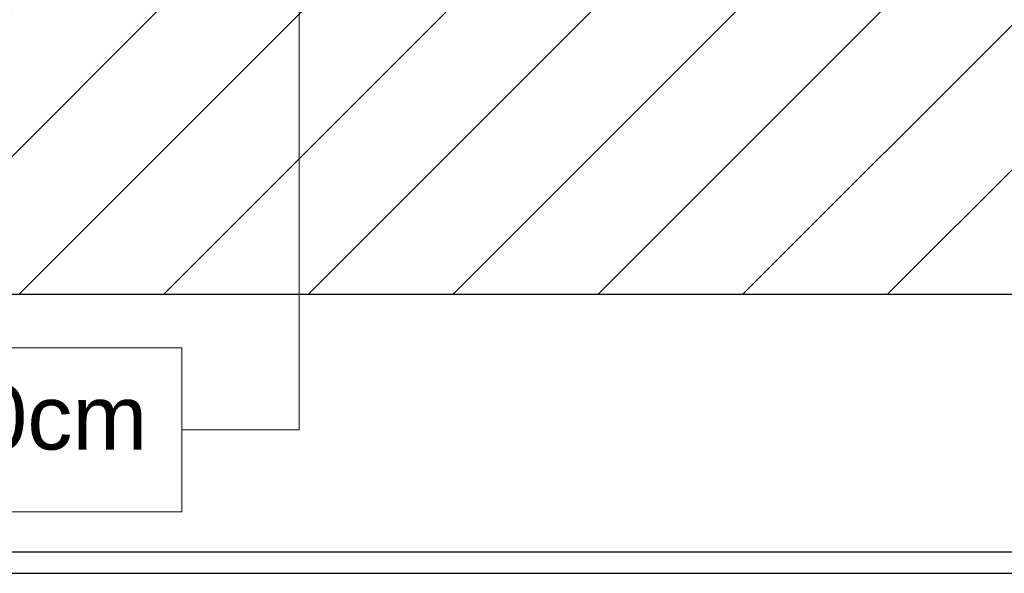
# Model space of a CAD drawing. Header units: millimetres. Extents: x 24385 to 79107, y -56478 to -23676.
# Tile 170 of 256: x 27051 to 27280, y -26075 to -25946. Entities that reach past the tile are written whole.
import ezdxf

# ---------------------------------------------------------------- set-up
doc = ezdxf.new("R2010")
doc.units = ezdxf.units.MM
doc.header["$LTSCALE"] = 2
for name, color, linetype, lineweight in [('0_OPIS', 7, 'Continuous', 13), ('3DPLAN_A_TABELKA POMIESZCZEŃ', 7, 'Continuous', 0), ('Opisy', 7, 'Continuous', 13)]:
    doc.layers.add(name, color=color, linetype=linetype, lineweight=lineweight)
for name, color, linetype in [('3DPLAN_A_KRESKOWANIE 1', 253, 'Continuous'), ('3DPLAN_A_OPIS', 8, 'Continuous'), ('3DPLAN_K_OBRYS', 243, 'Continuous'), ('A_SCHODY', 6, 'Continuous')]:
    doc.layers.add(name, color=color, linetype=linetype)
doc.styles.add('ARIAL', font='arial.ttf')

# ---------------------------------------------------------------- blocks, each defined once
blk = doc.blocks.new('kondygnacja -1')
at = {"layer": '3DPLAN_A_KRESKOWANIE 1'}
h = blk.add_hatch(dxfattribs=at)
h.set_pattern_fill('ANSI31', color=256, scale=7.5, style=0)
h.set_pattern_definition([(45, (23044.838, -26883.88), (-16.83798, 16.83798), [])])
h.paths.add_polyline_path([(31677.49, -24430.84), (30214.87, -24430.84), (30214.87, -24470.84), (30429.61, -24470.84), (30429.61, -24477.84), (30447.61, -24477.84), (30447.61, -24818.84), (30476.61, -24818.84), (30476.61, -24470.84), (31012.61, -24470.84), (31012.61, -24478.84), (31079.61, -24478.84), (31079.61, -24470.84), (31638.61, -24470.84), (31638.61, -25036.84), (31079.61, -25036.84), (31079.61, -25028.84), (31012.61, -25028.84), (31012.61, -25036.84), (30611.38, -25036.84), (30611.38, -25072.84), (31023.61, -25072.84), (31034.61, -25082.84), (31034.61, -25330.84), (31023.61, -25340.84), (30831.4, -25340.84, -0.038531), (30832.58, -25356.18), (30832.58, -25371.84), (31079.61, -25371.84), (31079.61, -25072.84), (31638.61, -25072.84), (31638.61, -25943.84), (30832.58, -25943.84), (30832.58, -26009.84), (31677.49, -26009.84)])
h.paths.add_polyline_path([(30682.61, -26009.84), (30832.58, -26009.84), (30832.58, -25943.84), (30760.61, -25943.84), (30760.61, -25454.67), (30735.61, -25464.58), (30735.61, -25943.84), (30682.61, -25943.84)])
h.paths.add_polyline_path([(30679.61, -25371.84), (30735.61, -25371.84), (30735.61, -25464.58), (30760.61, -25454.67), (30760.61, -25371.84), (30832.58, -25371.84), (30832.58, -25356.18, 0.038531), (30831.4, -25340.84), (30679.61, -25340.84)])
h.paths.add_polyline_path([(30355.83, -25371.84), (30425.61, -25371.84), (30425.61, -25379.84), (30463.61, -25379.84), (30463.61, -25424.74), (30471.61, -25424.74), (30471.61, -25395.84), (30533.61, -25395.84), (30533.61, -25371.84), (30576.61, -25371.84), (30576.61, -25341.84), (30472.61, -25341.84), (30472.61, -25326.84), (30427.61, -25326.84), (30427.61, -25341.84), (30355.83, -25341.84)])
h.paths.add_polyline_path([(30456.61, -25936.84), (30425.61, -25936.84), (30425.61, -25945.84), (30380.61, -25945.84), (30380.61, -26009.84), (30512.61, -26009.84), (30512.61, -25943.84), (30466.61, -25943.84), (30466.61, -25712.84), (30456.61, -25712.84)])
h.paths.add_polyline_path([(28888.61, -25941.84), (28888.61, -26009.84), (29013.61, -26009.84), (29013.61, -25941.84)])
h.paths.add_polyline_path([(28591.17, -26009.84), (28591.17, -25944.84), (28547.61, -25944.84), (28547.61, -26009.84)])
h.paths.add_polyline_path([(28624.61, -25870.53), (28654.8, -25870.53), (28654.8, -25924.53), (28624.61, -25924.53), (28624.61, -25944.84), (28591.17, -25944.84), (28591.17, -26009.84), (28713.61, -26009.84), (28713.61, -25941.84), (28672.61, -25941.84), (28672.61, -25932.84), (28657.61, -25932.84), (28657.61, -25716.84), (28624.61, -25716.84)])
h.paths.add_polyline_path([(28372.61, -25944.84), (28328.61, -25944.84), (28328.61, -25907.84), (28282.61, -25907.84), (28282.61, -25944.84), (28248.61, -25944.84), (28248.61, -26009.84), (28372.61, -26009.84)])
h.paths.add_polyline_path([(28092.61, -25563.84), (28054.61, -25563.84), (28054.61, -25383.84), (28067.6, -25383.84), (28067.61, -25375.84), (28340.61, -25375.84), (28340.61, -25341.84), (28070.61, -25341.84), (28070.61, -25332.84), (28030.61, -25332.84), (28030.61, -25395.6), (28048.71, -25395.6), (28048.71, -25449.6), (28030.61, -25449.6), (28030.61, -26009.84), (28073.61, -26009.84), (28073.61, -25944.84), (28054.61, -25944.84), (28054.61, -25668.84), (28092.61, -25668.84)])
h.paths.add_polyline_path([(27949.61, -25495.75), (27949.61, -25507.75), (27983.29, -25507.75), (27983.29, -25521.75), (27949.61, -25521.75), (27949.61, -25531.84), (27999.61, -25531.84), (27999.61, -25934.84), (27982.61, -25934.84), (27982.61, -25942.84), (27947.61, -25942.84), (27947.61, -26009.84), (28026.62, -26009.84), (28026.62, -25449.6), (27999.61, -25449.6), (27999.61, -25463.84), (27949.61, -25463.84), (27949.61, -25481.75), (27983.29, -25481.75), (27983.29, -25495.75)])
h.paths.add_polyline_path([(27982.61, -25361.84), (27952.61, -25361.84), (27952.61, -25332.84), (28026.62, -25332.84), (28026.62, -25395.6), (27999.61, -25395.6), (27999.61, -25377.84), (27982.61, -25377.84)])
h.paths.add_polyline_path([(26818.61, -25892.84), (26781.49, -25892.84), (26781.49, -26009.84), (26894.54, -26009.84), (26894.54, -25942.84), (26830.61, -25942.84), (26830.61, -25930.84), (26818.61, -25930.84)])
h.paths.add_polyline_path([(26894.54, -26009.84), (27115.94, -26009.84), (27115.94, -25942.84), (26894.54, -25942.84)])
h.paths.add_polyline_path([(27115.94, -25942.84), (27115.94, -26009.84), (27466.61, -26009.84), (27466.61, -25942.84), (27427.61, -25942.84), (27427.61, -25933.84), (27384.61, -25933.84), (27384.61, -25942.84)])
h.paths.add_polyline_path([(27641.61, -25942.84), (27641.61, -26009.84), (27802.61, -26009.84), (27802.61, -25942.84)])
h.paths.add_polyline_path([(30621.1, -25040.47), (30688.37, -25040.47), (30688.37, -25072.87), (30621.1, -25072.87)], flags=24)
at = {"layer": '3DPLAN_K_OBRYS'}
blk.add_line((26781.49, -26009.84), (27466.61, -26009.84), dxfattribs=at)
at = {"layer": 'A_SCHODY'}
for p, q in [((26728.49, -26069.84), (27783.49, -26069.84)), ((26733.49, -26074.84), (27783.49, -26074.84))]:
    blk.add_line(p, q, dxfattribs=at)
at = {"layer": 'Opisy', "ltscale": 0.5}
for p in [(27115.94, -25909.85), (27088.65, -26041.44)]:
    blk.add_line(p, (27115.94, -26041.44), dxfattribs=at)
blk.add_lwpolyline([(26913.4, -26060.5), (27088.65, -26060.5), (27088.65, -26022.38), (26913.4, -26022.38)], close=True, dxfattribs=at)
at = {"layer": '3DPLAN_A_OPIS', "color": 1, "lineweight": 30, "style": 'ARIAL'}
for tag, p in [('PRZESUNIĘCIE_WEJŚCIA', (27655.16, -24535.33)), ('WYŁĄCZONE', (27007.18, -24723.98)), ('Z_OPRACOWANIA', (26996.84, -24746.42)), ('WYŁĄCZONE', (30803.05, -24760.87)), ('Z_OPRACOWANIA', (30792.71, -24783.3)), ('WYŁĄCZONE', (28894.9, -24826.59)), ('Z_OPRACOWANIA', (28884.56, -24849.03)), ('POWIĘKSZENIE_WEJŚCIA', (28313.68, -25144.41)), ('POWIĘKSZENIE_WEJŚCIA', (29600.62, -25191.36)), ('POWIĘKSZENIE_WEJŚCIA', (28011.45, -25235.42)), ('WYŁĄCZONE', (29754.42, -25678.17)), ('Z_OPRACOWANIA', (29744.08, -25700.6)), ('WYJŚCIE_EWAKUACYJNE', (27763.79, -26106.07))]:
    blk.add_attdef(tag, p, '', height=12, dxfattribs=at)
at = {"layer": '3DPLAN_A_OPIS', "color": 0, "lineweight": 30, "style": 'ARIAL'}
for tag, p in [('UGUL_1', (29350.3, -24586.01)), ('UGUL_2', (29622.92, -24586.01)), ('UGUL_3', (29833.15, -24586.01))]:
    blk.add_attdef(tag, p, '', height=12, dxfattribs=at)
at = {"layer": '3DPLAN_A_TABELKA POMIESZCZEŃ', "ltscale": 0.5, "style": 'ARIAL'}
for tag, p in [('KURTYNA', (27861.91, -26064.85)), ('POWIETRZNA', (27861.91, -26084.56))]:
    blk.add_attdef(tag, p, '', height=12, dxfattribs=at)
at = {"layer": 'Opisy', "ltscale": 0.5, "insert": (26918.72, -26031.03), "char_height": 15, "width": 685.9992, "attachment_point": 1, "style": 'ARIAL'}
blk.add_mtext('Biurko 70x140cm', dxfattribs=at)

msp = doc.modelspace()

# ---------------------------------------------------------------- block references
at = {"layer": '0_OPIS'}
msp.add_blockref('kondygnacja -1', (0, 0), dxfattribs=at)

doc.saveas('drawing.dxf')
